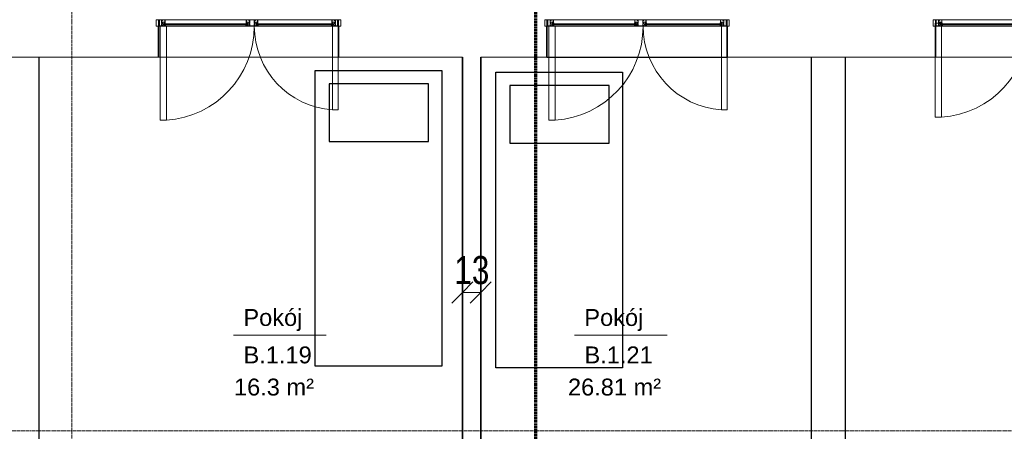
# Model space of a CAD drawing. Header units: millimetres. Extents: x -57350 to 14871, y -25411 to 16830.
# Tile 42 of 66: x -24779 to -17784, y -563 to 2361. Entities that reach past the tile are written whole.
import ezdxf

# ---------------------------------------------------------------- set-up
doc = ezdxf.new("R2010")
doc.units = ezdxf.units.MM
doc.linetypes.add('Kreska', pattern=[6.35, 3.175, -3.175])
doc.linetypes.add('Linia siatki', pattern=[22.225, 12.7, -3.175, 3.175, -3.175])
for name, color, linetype, lineweight in [('A-ANNO-DIMS', 7, 'Continuous', 5), ('A-ANNO-DIMS-100', 7, 'Continuous', 5), ('A-AREA-IDEN', 7, 'Continuous', 5), ('A-DETL-GENF', 7, 'Continuous', 5), ('A-DETL-THIN', 7, 'Continuous', 5), ('A-DOOR', 7, 'Continuous', 5), ('A-FLOR', 7, 'Continuous', 5), ('A-GLAZ', 7, 'Continuous', 5), ('A-WALL', 7, 'Continuous', 5), ('G-ANNO-SYMB', 7, 'Continuous', 5), ('G-IMPT', 7, 'Continuous', 5), ('S-GRID', 7, 'Continuous', 5)]:
    doc.layers.add(name, color=color, linetype=linetype, lineweight=lineweight)
doc.styles.add('Arial_2', font='arial.ttf', dxfattribs={"width": 0.8, "height": 200})
doc.styles.add('Arial_3', font='arial.ttf', dxfattribs={"height": 120})
doc.dimstyles.new('REVIT_standard', dxfattribs={"dimscale": 304.8, "dimtxt": 204.05188, "dimasz": 0.492126, "dimexe": 0.328084, "dimexo": 0.0625, "dimgap": 0, "dimtad": 1, "dimdec": 0, "dimlfac": 0.1, "dimzin": 0, "dimdsep": 46, "dimtxsty": 'Arial_2', "dimblk1": 'OBLIQUE', "dimblk2": 'OBLIQUE', "dimsah": 1, "dimcen": 0.09, "dimazin": 0, "dimtfac": 1, "dimtdec": 4, "dimtix": 1, "dimtmove": 0, "dimatfit": 3, "dimfxl": 0.328084, "dimfxlon": 1, "dimtvp": 1, "dimtolj": 1, "dimtzin": 0, "dimarcsym": 2})

# ---------------------------------------------------------------- blocks, each defined once
blk = doc.blocks.new('Aluprof_MB-45_I_Alu_Window-FIX-4-panel_ENG_R-00495 - 1230 x 1483-1593343-RZUT PIĘTRA I')
at = {"layer": 'A-DETL-GENF'}
for p, q in [((-63.7, 15), (-593.3, 15)), ((-68.5, 60), (-590, 60)), ((-590, 51), (-68.5, 51)), ((-590, 45), (-68.5, 45)), ((593.2, 15), (-13.9, 15)), ((590, 60), (18.5, 60)), ((18.5, 51), (590, 51)), ((18.5, 45), (590, 45))]:
    blk.add_line(p, q, dxfattribs=at)
at = {"layer": 'A-GLAZ', "color": 55, "true_color": 0xafaf3c}
for p, q in [((-655, 60), (-640, 60)), ((-655, 15), (-655, 60)), ((-640, 15), (-655, 15)), ((-640, 60), (-640, 15)), ((655, 60), (640, 60)), ((640, 60), (640, 15)), ((640, 15), (655, 15)), ((655, 15), (655, 60))]:
    blk.add_line(p, q, dxfattribs=at)
at = {"layer": 'G-IMPT'}
for p, q in [((-602.7, 45), (-602.4, 45)), ((-593.2, 41.4), (-595.1, 41.4)), ((-593, 36.6), (-592.9, 38.3)), ((-591.9, 36.4), (-592.8, 36.4)), ((-592.6, 42.3), (-592.7, 41.8)), ((-592.4, 45), (-590.9, 45)), ((-589.9, 43.3), (-591.1, 37.1)), ((-68.6, 43.3), (-67.4, 37.1)), ((-66.1, 45), (-67.6, 45)), ((-66.6, 36.4), (-65.7, 36.4)), ((-65.9, 42.3), (-65.8, 41.8)), ((-65.5, 36.6), (-65.6, 38.3)), ((-65.3, 41.4), (-63.4, 41.4)), ((-55.8, 45), (-56.1, 45)), ((5.8, 45), (6.1, 45)), ((15.3, 41.4), (13.4, 41.4)), ((15.5, 36.6), (15.6, 38.3)), ((16.6, 36.4), (15.7, 36.4)), ((15.9, 42.3), (15.8, 41.8)), ((16.1, 45), (17.6, 45)), ((18.6, 43.3), (17.4, 37.1)), ((589.9, 43.3), (591.1, 37.1)), ((592.4, 45), (590.9, 45)), ((591.9, 36.4), (592.8, 36.4)), ((592.6, 42.3), (592.7, 41.8)), ((593, 36.6), (592.9, 38.3)), ((593.2, 41.4), (595.1, 41.4)), ((602.7, 45), (602.4, 45))]:
    blk.add_line(p, q, dxfattribs=at)
at = {"layer": 'G-IMPT', "flags": 128}
for points in [[(-590, 59.5), (-590.5, 60), (-640, 60), (-640, 56.4), (-638.5, 56), (-638, 56), (-638, 58), (-635, 58), (-635, 48.3), (-634.8, 48.1), (-635, 47.9), (-635, 40), (-638, 40), (-638, 42), (-638.5, 42), (-640, 41.6), (-640, 33.4), (-638.5, 33), (-638, 33), (-638, 35), (-635, 35), (-635, 26.2), (-634.8, 26), (-635, 25.8), (-635, 17), (-638, 17), (-638, 19), (-638.5, 19), (-640, 18.6), (-640, 15), (-611, 15), (-611, 18.6), (-612.5, 19), (-613, 19), (-613, 17), (-616, 17), (-616, 25.8), (-616.2, 26), (-616, 26.2), (-616, 35), (-613, 35), (-613, 33), (-612.5, 33), (-611, 33.4), (-611, 44.1), (-611.2, 44.3), (-612, 44.3), (-612.2, 44.1), (-612.2, 42.8), (-616, 42.8), (-616, 47.9), (-616.2, 48.1), (-616, 48.3), (-616, 53.3), (-612.2, 53.3), (-612.2, 52), (-612, 51.8), (-611.2, 51.8), (-611, 52), (-611, 54.5), (-611.2, 54.7), (-614.5, 54.7), (-614.5, 56), (-616, 56), (-616, 58.4), (-600, 58.4), (-600, 56), (-601.5, 56), (-601.5, 55), (-598, 55), (-597, 56), (-598.5, 56), (-598.5, 58.5), (-591.5, 58.5), (-591.5, 56), (-593, 56), (-592, 55), (-590, 55)], [(-617.6, 41.8), (-617.1, 41.3), (-612.5, 41.3), (-612.5, 36.5), (-617.1, 36.5), (-617.6, 36), (-617.6, 16.6), (-633.4, 16.6), (-633.4, 36), (-633.9, 36.5), (-638.5, 36.5), (-638.5, 38.5), (-633.9, 38.5), (-633.4, 39), (-633.4, 58.4), (-617.6, 58.4)], [(-613.2, 19.2), (-613.3, 18.8), (-613.9, 18.6), (-615, 19.3), (-614.7, 20.2), (-609.8, 20.2), (-609.8, 16.9), (-609.3, 16.4), (-595.4, 16.4), (-594.4, 17.4), (-594.4, 31.3), (-594.9, 31.8), (-612.2, 31.8), (-615.1, 31.8), (-615.5, 32.7), (-613.6, 34.5), (-613.2, 34.4), (-613.2, 32.8), (-611, 32.8), (-594.8, 32.8), (-594.3, 33.3), (-594.3, 35.5), (-595.5, 35.5), (-600.6, 37.4), (-601, 37.9), (-600.9, 38.3), (-600.2, 38.5), (-595.3, 36.7), (-594.5, 36.7), (-594.8, 38.5), (-593.5, 38.5), (-593, 38), (-593, 15.2), (-593.3, 15), (-611, 15), (-611, 19.2)], [(-596.3, 51.1), (-597.9, 51.1), (-598.7, 51), (-600, 51), (-600.3, 51.3), (-600, 54.7), (-599.7, 55), (-590.3, 55), (-590, 54.7), (-589.7, 51.3), (-590, 51), (-591.3, 51), (-592.1, 51.1), (-593.7, 51.1), (-594.4, 51), (-595.6, 51)], [(-62.2, 51.1), (-60.6, 51.1), (-59.8, 51), (-58.5, 51), (-58.2, 51.3), (-58.5, 54.7), (-58.8, 55), (-68.2, 55), (-68.5, 54.7), (-68.8, 51.3), (-68.5, 51), (-67.2, 51), (-66.4, 51.1), (-64.8, 51.1), (-64.1, 51), (-62.9, 51)], [(18, 60), (18.5, 59.5), (18.5, 55), (16.5, 55), (15.5, 56), (17, 56), (17, 58.5), (10, 58.5), (10, 56), (11.5, 56), (10.5, 55), (7, 55), (7, 56), (8.5, 56), (8.5, 58.2), (-7.5, 58.2), (-7.5, 56), (-6, 56), (-6, 54.7), (-2.7, 54.7), (-2.5, 54.5), (-2.5, 52), (-2.7, 51.8), (-3.5, 51.8), (-3.7, 52), (-3.7, 53.3), (-7.6, 53.3), (-7.6, 48.3), (-7.8, 48.1), (-7.6, 47.9), (-7.6, 42.8), (-3.7, 42.8), (-3.7, 44.1), (-3.5, 44.3), (-2.7, 44.3), (-2.5, 44.1), (-2.5, 33.4), (-4, 33), (-4.5, 33), (-4.5, 35), (-7.5, 35), (-7.5, 26.2), (-7.7, 26), (-7.5, 25.8), (-7.5, 17), (-4.5, 17), (-4.5, 19), (-4, 19), (-2.5, 18.6), (-2.5, 15), (-47.5, 15), (-47.5, 18.6), (-46, 19), (-45.5, 19), (-45.5, 17), (-42.5, 17), (-42.5, 25.8), (-42.3, 26), (-42.5, 26.2), (-42.5, 35), (-45.5, 35), (-45.5, 33), (-46, 33), (-47.5, 33.4), (-47.5, 44.1), (-47.3, 44.3), (-46.5, 44.3), (-46.3, 44.1), (-46.3, 42.8), (-42.4, 42.8), (-42.4, 47.9), (-42.2, 48.1), (-42.4, 48.3), (-42.4, 53.3), (-46.3, 53.3), (-46.3, 52), (-46.5, 51.8), (-47.3, 51.8), (-47.5, 52), (-47.5, 54.5), (-47.3, 54.7), (-44, 54.7), (-44, 56), (-42.5, 56), (-42.5, 58.4), (-58.5, 58.4), (-58.5, 56), (-57, 56), (-57, 55), (-60.5, 55), (-61.5, 56), (-60, 56), (-60, 58.5), (-67, 58.5), (-67, 56), (-65.5, 56), (-66.5, 55), (-68.5, 55), (-68.5, 59.5), (-68, 60)], [(-45.3, 19.2), (-45.2, 18.8), (-44.6, 18.6), (-43.5, 19.3), (-43.8, 20.2), (-48.7, 20.2), (-48.7, 16.9), (-49.2, 16.4), (-63.1, 16.4), (-64.1, 17.4), (-64.1, 31.3), (-63.6, 31.8), (-46.3, 31.8), (-43.4, 31.8), (-43, 32.7), (-44.9, 34.5), (-45.3, 34.4), (-45.3, 32.8), (-47.5, 32.8), (-63.7, 32.8), (-64.2, 33.3), (-64.2, 35.5), (-63, 35.5), (-57.9, 37.4), (-57.5, 37.9), (-57.6, 38.3), (-58.3, 38.5), (-63.2, 36.7), (-64, 36.7), (-63.7, 38.5), (-65, 38.5), (-65.5, 38), (-65.5, 15.2), (-65.3, 15), (-47.5, 15), (-47.5, 19.2)], [(-40.7, 58.2), (-9.3, 58.2), (-9.3, 41.5), (-8.8, 41), (-4.3, 41), (-4.3, 36.8), (-8.8, 36.8), (-9.3, 36.3), (-9.3, 16.8), (-40.7, 16.8), (-40.7, 36.3), (-41.2, 36.8), (-45.7, 36.8), (-45.7, 41), (-41.2, 41), (-40.7, 41.5)], [(-4.7, 19.2), (-4.8, 18.8), (-5.4, 18.6), (-6.5, 19.3), (-6.2, 20.2), (-1.3, 20.2), (-1.3, 16.9), (-0.8, 16.4), (13.1, 16.4), (14.1, 17.4), (14.1, 31.3), (13.6, 31.8), (-3.7, 31.8), (-6.6, 31.8), (-7, 32.7), (-5.1, 34.5), (-4.7, 34.4), (-4.7, 32.8), (-2.5, 32.8), (13.7, 32.8), (14.2, 33.3), (14.2, 35.5), (13, 35.5), (7.9, 37.4), (7.5, 37.9), (7.6, 38.3), (8.3, 38.5), (13.2, 36.7), (14, 36.7), (13.7, 38.5), (15, 38.5), (15.5, 38), (15.5, 15.2), (15.2, 15), (-2.5, 15), (-2.5, 19.2)], [(12.2, 51.1), (10.6, 51.1), (9.8, 51), (8.5, 51), (8.2, 51.3), (8.5, 54.7), (8.8, 55), (18.2, 55), (18.5, 54.7), (18.8, 51.3), (18.5, 51), (17.2, 51), (16.4, 51.1), (14.8, 51.1), (14.1, 51), (12.9, 51)], [(596.3, 51.1), (597.9, 51.1), (598.7, 51), (600, 51), (600.3, 51.3), (600, 54.7), (599.7, 55), (590.3, 55), (590, 54.7), (589.7, 51.3), (590, 51), (591.3, 51), (592.1, 51.1), (593.7, 51.1), (594.4, 51), (595.6, 51)], [(590, 59.5), (590.5, 60), (640, 60), (640, 56.4), (638.5, 56), (638, 56), (638, 58), (635, 58), (635, 48.3), (634.8, 48.1), (635, 47.9), (635, 40), (638, 40), (638, 42), (638.5, 42), (640, 41.6), (640, 33.4), (638.5, 33), (638, 33), (638, 35), (635, 35), (635, 26.2), (634.8, 26), (635, 25.8), (635, 17), (638, 17), (638, 19), (638.5, 19), (640, 18.6), (640, 15), (611, 15), (611, 18.6), (612.5, 19), (613, 19), (613, 17), (616, 17), (616, 25.8), (616.2, 26), (616, 26.2), (616, 35), (613, 35), (613, 33), (612.5, 33), (611, 33.4), (611, 44.1), (611.2, 44.3), (612, 44.3), (612.2, 44.1), (612.2, 42.8), (616, 42.8), (616, 47.9), (616.2, 48.1), (616, 48.3), (616, 53.3), (612.2, 53.3), (612.2, 52), (612, 51.8), (611.2, 51.8), (611, 52), (611, 54.5), (611.2, 54.7), (614.5, 54.7), (614.5, 56), (616, 56), (616, 58.4), (600, 58.4), (600, 56), (601.5, 56), (601.5, 55), (598, 55), (597, 56), (598.5, 56), (598.5, 58.5), (591.5, 58.5), (591.5, 56), (593, 56), (592, 55), (590, 55)], [(613.2, 19.2), (613.3, 18.8), (613.9, 18.6), (615, 19.3), (614.7, 20.2), (609.8, 20.2), (609.8, 16.9), (609.3, 16.4), (595.4, 16.4), (594.4, 17.4), (594.4, 31.3), (594.9, 31.8), (612.2, 31.8), (615.1, 31.8), (615.5, 32.7), (613.6, 34.5), (613.2, 34.4), (613.2, 32.8), (611, 32.8), (594.8, 32.8), (594.3, 33.3), (594.3, 35.5), (595.5, 35.5), (600.6, 37.4), (601, 37.9), (600.9, 38.3), (600.2, 38.5), (595.3, 36.7), (594.5, 36.7), (594.8, 38.5), (593.5, 38.5), (593, 38), (593, 15.2), (593.2, 15), (611, 15), (611, 19.2)], [(617.6, 41.8), (617.1, 41.3), (612.5, 41.3), (612.5, 36.5), (617.1, 36.5), (617.6, 36), (617.6, 16.6), (633.4, 16.6), (633.4, 36), (633.9, 36.5), (638.5, 36.5), (638.5, 38.5), (633.9, 38.5), (633.4, 39), (633.4, 58.4), (617.6, 58.4)]]:
    blk.add_lwpolyline(points, close=True, dxfattribs=at)
for points in [[(-544, 51), (-604, 51), (-604, 45), (-544, 45)], [(-597, 55), (-597, 56), (-597.5, 56), (-597.5, 56.5), (-597.3, 56.9), (-596.5, 58), (-593.5, 58), (-592.7, 56.9), (-592.5, 56.5), (-592.5, 56), (-593, 56), (-593, 55)], [(-593.1, 38.5), (-595.2, 38.5), (-595.4, 37.7)], [(-114.5, 51), (-54.5, 51), (-54.5, 45), (-114.5, 45)], [(-61.5, 55), (-61.5, 56), (-61, 56), (-61, 56.5), (-61.2, 56.9), (-62, 58), (-65, 58), (-65.8, 56.9), (-66, 56.5), (-66, 56), (-65.5, 56), (-65.5, 55)], [(-65.4, 38.5), (-63.3, 38.5), (-63.1, 37.7)], [(64.5, 51), (4.5, 51), (4.5, 45), (64.5, 45)], [(11.5, 55), (11.5, 56), (11, 56), (11, 56.5), (11.2, 56.9), (12, 58), (15, 58), (15.8, 56.9), (16, 56.5), (16, 56), (15.5, 56), (15.5, 55)], [(15.4, 38.5), (13.3, 38.5), (13.1, 37.7)], [(544, 51), (604, 51), (604, 45), (544, 45)], [(597, 55), (597, 56), (597.5, 56), (597.5, 56.5), (597.3, 56.9), (596.5, 58), (593.5, 58), (592.7, 56.9), (592.5, 56.5), (592.5, 56), (593, 56), (593, 55)], [(593.1, 38.5), (595.2, 38.5), (595.4, 37.7)]]:
    blk.add_lwpolyline(points, dxfattribs=at)
at = {"layer": 'G-IMPT'}
for centre in [(-595, 56.3), (-63.5, 56.3), (13.5, 56.3), (595, 56.3)]:
    blk.add_circle(centre, 1, dxfattribs=at)
for centre, radius, start, end in [((-602.8, 44.2), 0.82, 88.33093, 254.19358), ((-606.2, 33), 10.9, 24.19058, 72.93094), ((-603, 37.9), 7.1, 38.40868, 84.72539), ((-597, 42.7), 0.57, 216.65409, 311.4905), ((-592.3, 40.2), 4.82, 91.8339, 154.52196), ((-595.9, 37.8), 0.5, 224.78238, 345), ((-592.3, 41), 3.53, 72.08194, 164.27363), ((-595.1, 42), 0.606, 180.93869, 274.75771), ((-593.4, 42), 0.711, 284.27239, 341.44843), ((-593.1, 38.3), 0.2, 355, 90), ((-592.8, 36.6), 0.2, 175, 270), ((-591.2, 42), 1.38, 95.87146, 168.09123), ((-591.9, 37.2), 0.8, 270, 355.72082), ((-591.4, 43.9), 0.492, 278.45107, 68.44385), ((-591, 43.8), 1.19, 335.9195, 86.10212), ((-67.5, 43.8), 1.19, 93.89788, 204.0805), ((-67.1, 43.9), 0.492, 111.55615, 261.54893), ((-66.6, 37.2), 0.8, 184.27918, 270), ((-66.2, 41), 3.53, 15.72637, 107.91806), ((-67.3, 42), 1.38, 11.90877, 84.12854), ((-66.2, 40.2), 4.82, 25.47804, 88.1661), ((-65.1, 42), 0.711, 198.55157, 255.72761), ((-65.7, 36.6), 0.2, 270, 5), ((-65.4, 38.3), 0.2, 90, 185), ((-63.4, 42), 0.606, 265.24229, 359.06131), ((-62.6, 37.8), 0.5, 195, 315.21762), ((-52.3, 33), 10.9, 107.06906, 155.80942), ((-61.5, 42.7), 0.57, 228.5095, 323.34591), ((-55.5, 37.9), 7.1, 95.27461, 141.59132), ((-55.7, 44.2), 0.82, 285.80642, 91.66907), ((5.7, 44.2), 0.82, 88.33093, 254.19358), ((2.3, 33), 10.9, 24.19058, 72.93094), ((5.5, 37.9), 7.1, 38.40868, 84.72539), ((11.5, 42.7), 0.57, 216.65409, 311.4905), ((16.2, 40.2), 4.82, 91.8339, 154.52196), ((12.6, 37.8), 0.5, 224.78238, 345), ((16.2, 41), 3.53, 72.08194, 164.27363), ((13.4, 42), 0.606, 180.93869, 274.75771), ((15.1, 42), 0.711, 284.27239, 341.44843), ((15.4, 38.3), 0.2, 355, 90), ((15.7, 36.6), 0.2, 175, 270), ((17.3, 42), 1.38, 95.87146, 168.09123), ((16.6, 37.2), 0.8, 270, 355.72082), ((17.1, 43.9), 0.492, 278.45107, 68.44385), ((17.5, 43.8), 1.19, 335.9195, 86.10212), ((591, 43.8), 1.19, 93.89788, 204.0805), ((591.4, 43.9), 0.492, 111.55615, 261.54893), ((591.9, 37.2), 0.8, 184.27918, 270), ((592.3, 41), 3.53, 15.72637, 107.91806), ((591.2, 42), 1.38, 11.90877, 84.12854), ((592.3, 40.2), 4.82, 25.47804, 88.1661), ((593.4, 42), 0.711, 198.55157, 255.72761), ((592.8, 36.6), 0.2, 270, 5), ((593.1, 38.3), 0.2, 90, 185), ((595.1, 42), 0.606, 265.24229, 359.06131), ((595.9, 37.8), 0.5, 195, 315.21762), ((606.2, 33), 10.9, 107.06906, 155.80942), ((597, 42.7), 0.57, 228.5095, 323.34591), ((603, 37.9), 7.1, 95.27461, 141.59132), ((602.8, 44.2), 0.82, 285.80642, 91.66907)]:
    blk.add_arc(centre, radius, start, end, dxfattribs=at)
blk = doc.blocks.new('DIMBLOCK22-RZUT PIĘTRA I')
at = {"layer": 'A-ANNO-DIMS-100', "color": 250, "true_color": 0x303030, "transparency": 16777216}
for p, q in [((-21633.4, 422.9), (-21633.4, 522.9)), ((-21633.4, 422.9), (-21558.4, 497.9)), ((-21503.4, 422.9), (-21503.4, 522.9)), ((-21503.4, 422.9), (-21428.4, 497.9)), ((-21633.4, 422.9), (-21708.4, 347.9)), ((-21633.4, 422.9), (-21503.4, 422.9)), ((-21633.4, 422.9), (-21633.4, 322.9)), ((-21503.4, 422.9), (-21578.4, 347.9)), ((-21503.4, 422.9), (-21503.4, 322.9))]:
    blk.add_line(p, q, dxfattribs=at)
at = {"layer": 'A-ANNO-DIMS-100', "color": 0, "transparency": 16777216, "insert": (-21690.8, 682.5), "char_height": 200, "width": 293.835, "attachment_point": 1, "line_spacing_factor": 0.941778, "style": 'Arial_2'}
blk.add_mtext('13', dxfattribs=at)
blk = doc.blocks.new('_Oblique')
at = {"color": 0, "linetype": 'ByBlock', "lineweight": -2}
blk.add_line((-0.5, -0.5), (0.5, 0.5), dxfattribs=at)
blk = doc.blocks.new('AN_pomieszczenia - Room Tag With Area-359654-RZUT PIĘTRA I')
at = {"layer": 'A-AREA-IDEN'}
for p in [(-3.295, 0), (3.295, 0)]:
    blk.add_line(p, (0, 0), dxfattribs=at)
blk = doc.blocks.new('M_Jednoskrzydłowe płytowe - 75-1438897-PARTER')
at = {"layer": 'A-DOOR'}
for p, q in [((324, -150), (324, -900)), ((375, -150), (324, -150)), ((375, -150), (375, -900)), ((375, -900), (324, -900))]:
    blk.add_line(p, q, dxfattribs=at)
blk.add_arc((375, -150), 751.7, 180, 266.10967, dxfattribs=at)

msp = doc.modelspace()

# ---------------------------------------------------------------- linework, layer by layer
for p, q in [((-24639.41602, -3354.40745), (-24639.41602, 2095.59255)), ((-21033.41602, 2095.59255), (-19753.41602, 2095.59255)), ((-19152.86417, -1034.40745), (-19152.86417, 2095.59255)), ((-18912.86417, -1034.40745), (-18912.86417, 2095.59255)), ((-22680.30894, -99.61242), (-22680.30894, 2000.38758)), ((-22680.30894, 2000.38758), (-21780.30894, 2000.38758)), ((-21780.30894, 2000.38758), (-21780.30894, -99.61242)), ((-21396.13039, -111.20658), (-21396.13039, 1988.79342)), ((-21396.13039, 1988.79342), (-20496.13039, 1988.79342)), ((-20496.13039, 1988.79342), (-20496.13039, -111.20658)), ((-21780.30894, -99.61242), (-22680.30894, -99.61242)), ((-20496.13039, -111.20658), (-21396.13039, -111.20658))]:
    msp.add_line(p, q)
for points in [[(-21874.66874, 1906.01309), (-22580.71882, 1906.01309), (-22580.71882, 1496.42121), (-21874.66874, 1496.42121)], [(-20590.4902, 1894.41893), (-21296.54028, 1894.41893), (-21296.54028, 1484.82704), (-20590.4902, 1484.82704)]]:
    msp.add_lwpolyline(points, close=True)
at = {"layer": 'A-DETL-THIN'}
for p, q in [((-25273.41602, 2095.59255), (-24623.41602, 2095.59255)), ((-24623.41602, 2095.59255), (-23793.41602, 2095.59255)), ((-22513.41602, 2095.59255), (-21633.41602, 2095.59255)), ((-21503.41602, 2095.59255), (-21033.41602, 2095.59255)), ((-19753.41602, 2095.59255), (-18863.41602, 2095.59255)), ((-18863.41602, 2095.59255), (-18273.41602, 2095.59255))]:
    msp.add_line(p, q, dxfattribs=at)
at = {"layer": 'A-FLOR'}
for p, q in [((-22513.41602, 2095.59255), (-23793.41602, 2095.59255)), ((-16993.41602, 2095.59255), (-18273.41602, 2095.59255))]:
    msp.add_line(p, q, dxfattribs=at)
at = {"layer": 'A-WALL', "lineweight": 35}
for p, q in [((-23793.41602, 2095.59255), (-23793.41602, 2315.54294)), ((-22513.41602, 2315.54294), (-22513.41602, 2095.59255)), ((-21033.41602, 2095.59255), (-21033.41602, 2315.54294)), ((-19753.41602, 2315.54294), (-19753.41602, 2095.59255)), ((-18273.41602, 2095.59255), (-18273.41602, 2315.54294)), ((-21633.41602, 2095.59255), (-21633.41602, -3354.40745)), ((-21503.41602, -3354.40745), (-21503.41602, 2095.59255))]:
    msp.add_line(p, q, dxfattribs=at)
at = {"layer": 'G-ANNO-SYMB', "linetype": 'Kreska', "lineweight": 70}
msp.add_line((-21113.01642, -24302.92169), (-21113.01642, 15819.38791), dxfattribs=at)
at = {"layer": 'S-GRID', "linetype": 'Linia siatki'}
for p, q in [((-24408.41602, 10521.57226), (-24408.41602, -21375.48764)), ((-55866.74056, -559.40745), (1287.74041, -559.40745))]:
    msp.add_line(p, q, dxfattribs=at)

# ---------------------------------------------------------------- block references
at = {"layer": 'A-AREA-IDEN', "xscale": 99.99999999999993, "yscale": 99.99999999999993, "zscale": 99.99999999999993}
for p in [(-22930.40023, 120.15933), (-20508.1289, 120.15933)]:
    msp.add_blockref('AN_pomieszczenia - Room Tag With Area-359654-RZUT PIĘTRA I', p, dxfattribs=at)
at = {"layer": 'A-DOOR'}
for p, xscale, yscale, zscale in [((-23447.40769, 2447.44855), -0.8903681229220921, 0.8903681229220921, 0.8903681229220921), ((-22813.107, 2434.61933), 0.7938426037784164, 0.7938426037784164, 0.7938426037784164), ((-20685.40769, 2447.44855), -0.8903681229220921, 0.8903681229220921, 0.8903681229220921), ((-20051.107, 2434.61933), 0.7938426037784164, 0.7938426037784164, 0.7938426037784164), ((-17941.27622, 2468.90232), -0.8903681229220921, 0.8903681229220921, 0.8903681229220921)]:
    msp.add_blockref('M_Jednoskrzydłowe płytowe - 75-1438897-PARTER', p, dxfattribs=dict(at, xscale=xscale, yscale=yscale, zscale=zscale))
at = {"layer": 'A-GLAZ', "color": 55, "true_color": 0xafaf3c, "rotation": 180}
for p in [(-23153.41602, 2375.59255), (-20393.41602, 2375.59255), (-17633.41602, 2375.59255)]:
    msp.add_blockref('Aluprof_MB-45_I_Alu_Window-FIX-4-panel_ENG_R-00495 - 1230 x 1483-1593343-RZUT PIĘTRA I', p, dxfattribs=at)

# ---------------------------------------------------------------- texts
at = {"layer": 'A-AREA-IDEN', "char_height": 120, "attachment_point": 1, "style": 'Arial_3'}
for s, insert, width in [('Pokój', (-23189.64465, 305.5256), 537.130625), ('Pokój', (-20767.37333, 305.5256), 537.130625), ('B.1.19', (-23188.56442, 39.74055), 633.333125), ('B.1.21', (-20766.29309, 39.74055), 633.333125), ('16.3 m²', (-23256.51965, -188.57408), 737.5525), ('26.81 m²', (-20883.74833, -188.57408), 857.805625)]:
    msp.add_mtext(s, dxfattribs=dict(at, insert=insert, width=width))

# ---------------------------------------------------------------- dimensions: what is measured, and where the dimension line sits
at = {"layer": 'A-ANNO-DIMS', "color": 250, "true_color": 0x303030}
dim = msp.add_linear_dim(base=(-21503.41602, 422.8641), p1=(-21633.41602, 522.8641), p2=(-21503.41602, 522.8641), dimstyle='REVIT_standard', override={"dimpost": '<>', "dimfxl": 130}, dxfattribs=at)
dim.commit()
dim.dimension.update_dxf_attribs({"geometry": 'DIMBLOCK22-RZUT PIĘTRA I', "text_midpoint": (-21568.41602, 525.04691)})

doc.saveas('drawing.dxf')
